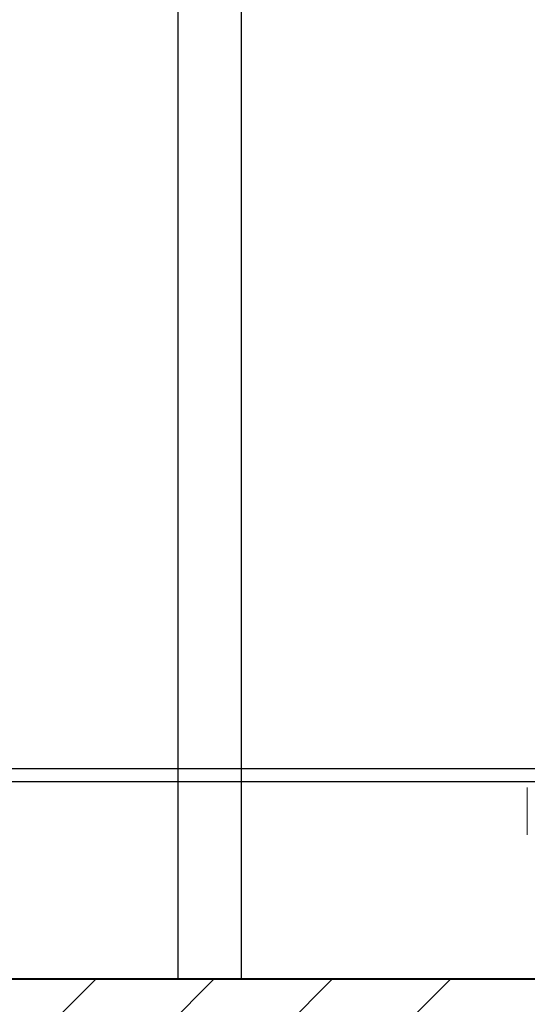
# Model space of a CAD drawing. Header units: millimetres. Extents: x -1893473 to 1546619, y -568027 to 942944.
# Tile 234 of 256: x 167823 to 168305, y -495583 to -494647. Entities that reach past the tile are written whole.
import ezdxf
from ezdxf.enums import TextEntityAlignment as Align

# ---------------------------------------------------------------- set-up
doc = ezdxf.new("R2010")
doc.units = ezdxf.units.MM
doc.header["$LTSCALE"] = 0.2
doc.layers.get('0').update_dxf_attribs({"lineweight": 0})
for name, color, linetype, lineweight in [('!! 0_Opis_pom', 9, 'Continuous', 13), ('!! 1_hatch projektowane ściany', 4, 'Continuous', 5), ('!! 1_OPIS POM NOWE', 140, 'Continuous', 5), ('!! 1_PROJ Sciany', 2, 'Continuous', 40), ('!! wymiary osi', 250, 'Continuous', 9), ('P-Opis nadproża', 150, 'Continuous', 9)]:
    doc.layers.add(name, color=color, linetype=linetype, lineweight=lineweight)
doc.layers.add('!! 1_zabudowa GK', color=33, linetype='Continuous')
doc.layers.add('!!_@ wypos sanit nd', color=7, linetype='Continuous', lineweight=0, plot=False)
doc.layers.add('Powierzchnia', color=140, linetype='Continuous', lineweight=5, plot=False)
doc.styles.add('ARIAL', font='tahoma.ttf')
doc.styles.add('TXT', font='simplex.shx')
doc.dimstyles.new('DIM50', dxfattribs={"dimscale": 5, "dimtxt": 2.5, "dimasz": 1.5, "dimexe": 0, "dimexo": 0, "dimgap": 0.5, "dimtad": 1, "dimdec": 4, "dimrnd": 0.5, "dimdsep": 46, "dimtxsty": 'TXT', "dimblk1": 'TICK1', "dimblk2": 'TICK1', "dimsah": 1, "dimcen": 0, "dimse1": 1, "dimse2": 1, "dimclrd": 1, "dimclre": 7, "dimclrt": 9, "dimadec": 0, "dimazin": 0, "dimtfac": 1, "dimtdec": 4, "dimtmove": 2, "dimatfit": 3, "dimldrblk": 'TICK1', "dimfxl": 1, "dimtolj": 1, "dimarcsym": 0})

# ---------------------------------------------------------------- blocks, each defined once
blk = doc.blocks.new('A$C4ebe9e89')
blk.add_lwpolyline([(0.20099, 0.05547), (0.20099, 0.01048)])
blk = doc.blocks.new('TICK1')
at = {"color": 0}
for p, q in [((0, -1.4), (0, 1.4)), ((0, 0), (-1, 0))]:
    blk.add_line(p, q, dxfattribs=at)
at = {"color": 2}
blk.add_line((-1, -1), (1, 1), dxfattribs=at)
blk = doc.blocks.new('*D1272')
at = {"layer": '!! wymiary osi', "color": 1, "lineweight": -2, "transparency": 16777216}
blk.add_line((296576.01, -498651.25), (296576.01, -501451.25), dxfattribs=at)
at = {"layer": 'DEFPOINTS', "color": 0, "transparency": 16777216}
for p in [(297659.44, -498643.75), (296190.67, -501458.75), (296576.01, -501458.75)]:
    blk.add_point(p, dxfattribs=at)
at = {"layer": '!! wymiary osi', "color": 1, "lineweight": -2, "transparency": 16777216, "xscale": 7.5, "yscale": 7.5, "zscale": 7.5}
for p, rotation in [((296576.01, -498643.75), 90), ((296576.01, -501458.75), 270)]:
    blk.add_blockref('TICK1', p, dxfattribs=dict(at, rotation=rotation))
at = {"layer": '!! wymiary osi', "color": 9, "transparency": 16777216, "insert": (296567.26, -500051.25), "char_height": 12.5, "attachment_point": 5, "rotation": 90, "style": 'TXT'}
blk.add_mtext('\\A1;2815', dxfattribs=at)
blk = doc.blocks.new('*D1273')
at = {"layer": '!! wymiary osi', "color": 1, "lineweight": -2, "transparency": 16777216}
blk.add_line((296576.01, -501466.25), (296576.01, -501571.25), dxfattribs=at)
at = {"layer": 'DEFPOINTS', "color": 0, "transparency": 16777216}
for p in [(296190.67, -501458.75), (296190.67, -501578.75), (296576.01, -501578.75)]:
    blk.add_point(p, dxfattribs=at)
at = {"layer": '!! wymiary osi', "color": 1, "lineweight": -2, "transparency": 16777216, "xscale": 7.5, "yscale": 7.5, "zscale": 7.5}
for p, rotation in [((296576.01, -501458.75), 90), ((296576.01, -501578.75), 270)]:
    blk.add_blockref('TICK1', p, dxfattribs=dict(at, rotation=rotation))
at = {"layer": '!! wymiary osi', "color": 9, "transparency": 16777216, "insert": (296801.01, -501678.56), "char_height": 12.5, "attachment_point": 5, "rotation": 90, "style": 'TXT'}
blk.add_mtext('\\A1;120', dxfattribs=at)
blk = doc.blocks.new('A$C2EB40A8D')
at = {"layer": '!! 1_hatch projektowane ściany'}
h = blk.add_hatch(dxfattribs=at)
h.set_pattern_fill('ANSI31', color=256, scale=25)
h.set_pattern_definition([(45, (-604946.8, 1976053.4), (-56.1266008, 56.1266008), [])])
h.paths.add_polyline_path([(3298.87011, -1277.48603), (6407.5648, -1277.48603), (6407.5648, -1157.48603), (3298.87011, -1157.48603)])
blk.add_lwpolyline([(3298.87011, -1277.48603), (6407.5648, -1277.48603), (6407.5648, -1157.48603), (3298.87011, -1157.48603)], close=True, dxfattribs=at)
at = {"layer": '!! 1_PROJ Sciany'}
blk.add_lwpolyline([(6407.5648, -1157.48603), (3298.87011, -1157.48603)], dxfattribs=at)
at = {"layer": '!! 1_zabudowa GK'}
for points in [[(4305.10167, 342.51397), (4305.10167, -1157.48603)], [(4365.10167, 342.51397), (4365.10167, -1157.48603)], [(6407.5648, -957.48603), (3298.87011, -957.48603)], [(6407.5648, -969.98603), (3298.87011, -969.98603)]]:
    blk.add_lwpolyline(points, dxfattribs=at)
at = {"layer": 'Powierzchnia'}
blk.add_lwpolyline([(9048.87011, 1657.51397), (9048.87011, -47.48603), (6407.5648, -47.48603), (6407.5648, -957.48603), (3298.87011, -957.48603), (3298.87011, 1657.51397)], close=True, dxfattribs=at)
at = {"layer": '!!_@ wypos sanit nd', "xscale": 1000, "yscale": 1000, "zscale": 1000, "rotation": 180}
blk.add_blockref('A$C4ebe9e89', (4837.75685, -965.0155), dxfattribs=at)
at = {"layer": '!! 0_Opis_pom', "ltscale": 0.7, "style": 'ARIAL'}
for tag, p in [('B1,21', (-891.77727, 31796.97458)), ('A1,16', (-13651.31084, 31587.95236)), ('B1,19', (-5798.61305, 31587.22944)), ('B1/17', (-9701.43347, 31565.05244)), ('1,23', (10805.41388, 31565.05244)), ('1,22', (4526.58954, 31507.65132)), ('A1,1', (-16866.13618, 31459.3792)), ('B1,18', (-7791.62894, 31330.08444)), ('B1,20', (-2961.4347, 31167.05787)), ('A1,6', (-19287.17717, 30923.71998)), ('B1,1', (14135.63445, 30913.92963)), ('B1,3', (17346.74696, 30023.81022)), ('B1,4', (29817.71501, 29157.67457)), ('A1,5', (-23454.5385, 28820.77901)), ('A1,2', (-17502.57721, 28602.57524)), ('B1,2D', (2616.16402, 28559.52261)), ('A1,15', (-13651.31084, 28261.46046)), ('B1,4', (29883.58177, 28158.35876)), ('B1,2B', (18801.54781, 27650.12382)), ('B1,2A', (13086.7373, 27376.04393)), ('A1,3', (-16846.27912, 25980.40356)), ('B1,8', (9089.53994, 25356.27639)), ('B1,6', (31915.87888, 23754.79829)), ('A1,4', (-24010.17576, 23559.17399)), ('B1,14', (-11621.32288, 23261.44183)), ('B1,13', (-3080.55208, 22924.09997)), ('B1,5', (29245.49088, 22896.69268)), ('B1,10', (3982.60923, 22874.21277)), ('B1,9', (5634.43488, 22623.92098)), ('B1,2C', (13327.26639, 22378.5328)), ('B1,7', (16398.41175, 22348.28836)), ('B1,11', (5553.20442, 20939.83877)), ('B1,12', (3693.27174, 20628.72148)), ('C1,3', (5969.08376, 16336.01084)), ('C1,2', (11955.93711, 11671.55655)), ('C1,1', (15659.17205, 11415.94196)), ('C1,4', (5140.00888, 9205.5831)), ('C1,5', (5680.4486, 6154.54995)), ('C1,10', (16327.05085, 6080.66085)), ('C1,9', (16526.57171, 3173.45283)), ('C1,6', (6367.37903, 2771.84181)), ('D0,18', (-1981.87701, -110.73158)), ('D0,7', (-13531.42299, -1159.67649)), ('C1,7', (7275.77161, -1303.00991)), ('D0,17', (2064.87671, -1345.69113)), ('D0,3', (-9324.21674, -1442.63631)), ('D0,6', (-17529.61851, -1957.37463)), ('D0,10', (-21369.4432, -2140.60378)), ('D,09', (-12990.08379, -2746.32902)), ('D0,2', (-5516.19514, -3101.87722)), ('D0,16', (2266.73061, -3284.15369)), ('D0,8', (-14357.79539, -3567.69719)), ('D0,5', (-10461.54478, -3629.26575)), ('D0,4', (-8396.53404, -4353.7937)), ('D0,15', (1974.41895, -5205.84774)), ('D0,1', (-5633.49598, -5662.48534)), ('D0,11', (-23334.09291, -6045.78706)), ('D0,12', (-22436.85763, -9302.9678)), ('D0,13', (-22436.85763, -11581.16526)), ('D0,14', (-13645.94445, -11884.57769))]:
    blk.add_attdef(tag, text='', height=119.68, dxfattribs=at).set_placement(p, align=Align.MIDDLE_CENTER)
at = {"layer": '!! 1_OPIS POM NOWE', "style": 'ARIAL'}
for tag, p in [('C1.7A', (7769.3756, 685.765)), ('C1.7C', (7655.80151, -2045.04756)), ('C1.8B', (10935.93068, -2107.41983)), ('C1.8A', (13897.39715, -2120.69016)), ('C1.7B', (8274.43201, -3270.18959)), ('E1.2', (16701.02923, -5331.07351)), ('E1.5E', (21974.23379, -5463.99012)), ('E1.5D', (24989.27391, -5785.36474)), ('E1.1', (8357.81567, -5851.01076)), ('E1.5C', (25222.53959, -6394.64172)), ('E1.5B', (27694.70831, -7009.86571)), ('E1.6', (5279.46063, -8141.28746)), ('E1.5A', (25547.9555, -8495.18994)), ('E1.5G', (23977.19473, -9792.46695)), ('E1.5F', (22414.7084, -9822.66389)), ('E1,4', (13935.69867, -10458.20073)), ('E1.5L', (28030.8296, -11267.7725)), ('E1.3', (5639.18862, -11994.01941)), ('E1.5H', (23988.49716, -12231.38049)), ('E1.5K', (27714.73934, -12977.98364)), ('E1.5I', (22290.68736, -13989.9049)), ('E1.5J', (27095.71534, -16088.17469))]:
    blk.add_attdef(tag, text='', height=119.68, dxfattribs=at).set_placement(p, align=Align.MIDDLE_CENTER)
at = {"layer": '!! wymiary osi'}
dim = blk.add_linear_dim(base=(4675.21245, -1157.48603), p1=(5758.64815, 1657.51397), p2=(4289.87971, -1157.48603), angle=90, dimstyle='DIM50', dxfattribs=at)
dim.commit()
dim.dimension.update_dxf_attribs({"geometry": '*D1272', "text_midpoint": (4666.46245, 250.01397), "insert": (-291900.79406, 500301.26018)})
dim = blk.add_linear_dim(base=(4675.21245, -1277.48603), p1=(4289.87971, -1157.48603), p2=(4289.87971, -1277.48603), angle=90, dimstyle='DIM50', dxfattribs=at)
dim.commit()
dim.dimension.update_dxf_attribs({"geometry": '*D1273', "text_midpoint": (4900.21245, -1377.30036), "dimtype": 128, "insert": (-291900.79406, 500301.26018)})

msp = doc.modelspace()

# ---------------------------------------------------------------- block references
at = {"layer": 'P-Opis nadproża', "color": 4}
msp.add_blockref('A$C2EB40A8D', (163667.94092, -494401.63474), dxfattribs=at)

doc.saveas('drawing.dxf')
